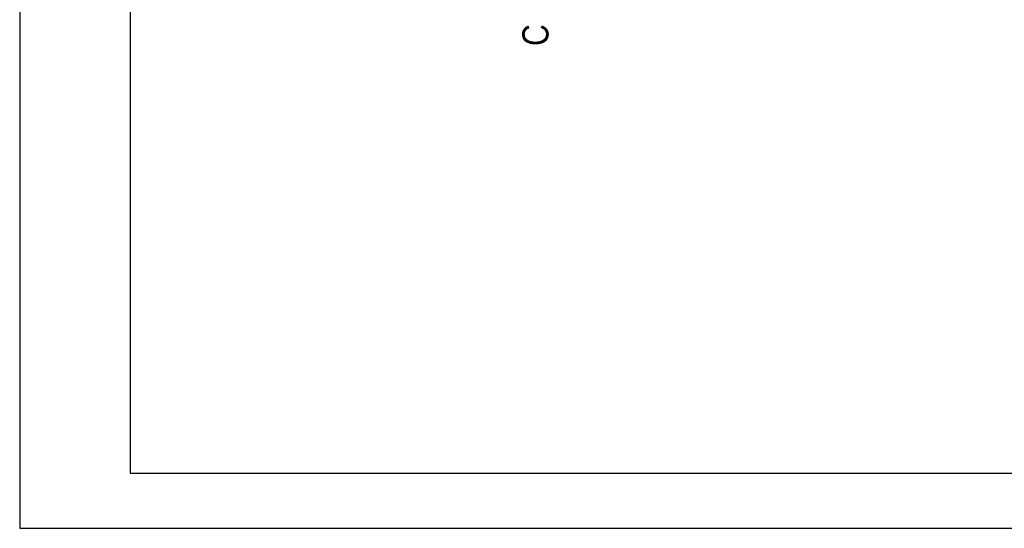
# Model space of a CAD drawing. Extents: x -631805 to -376315, y -40155 to 84873.
# Tile 197 of 256: x -497144 to -482863, y 18688 to 26064. Entities that reach past the tile are written whole.
import ezdxf

# ---------------------------------------------------------------- set-up
doc = ezdxf.new("R2010")
doc.units = 0
doc.header["$MEASUREMENT"] = 0
doc.layers.add('$ IE Tabela', color=7, linetype='Continuous')
doc.layers.add('INWENT OPISY_Nr_Pióra__21', color=252, linetype='Continuous', lineweight=9)
doc.styles.add('GENERATED_STYLE_5', font='ARIALN.TTF')

# ---------------------------------------------------------------- blocks, each defined once
blk = doc.blocks.new('a3eee')
at = {"layer": '$ IE Tabela'}
for p, q in [((19730.8, 4176.8), (19730.8, 1206.8)), ((19890.8, 4096.8), (19890.8, 1286.8)), ((19890.8, 1286.8), (23840.8, 1286.8)), ((19730.8, 1206.8), (23930.8, 1206.8))]:
    blk.add_line(p, q, dxfattribs=at)

msp = doc.modelspace()

# ---------------------------------------------------------------- block references
at = {"layer": '$ IE Tabela', "transparency": 33554687, "xscale": 10, "yscale": 10, "zscale": 10}
msp.add_blockref('a3eee', (-694452, 6620), dxfattribs=at)

# ---------------------------------------------------------------- texts
at = {"layer": 'INWENT OPISY_Nr_Pióra__21', "color": 252, "linetype": 'Continuous', "lineweight": 15, "insert": (-489854, 25840), "char_height": 380, "attachment_point": 2, "rotation": 90, "style": 'GENERATED_STYLE_5'}
msp.add_mtext('{C}', dxfattribs=at)

doc.saveas('drawing.dxf')
